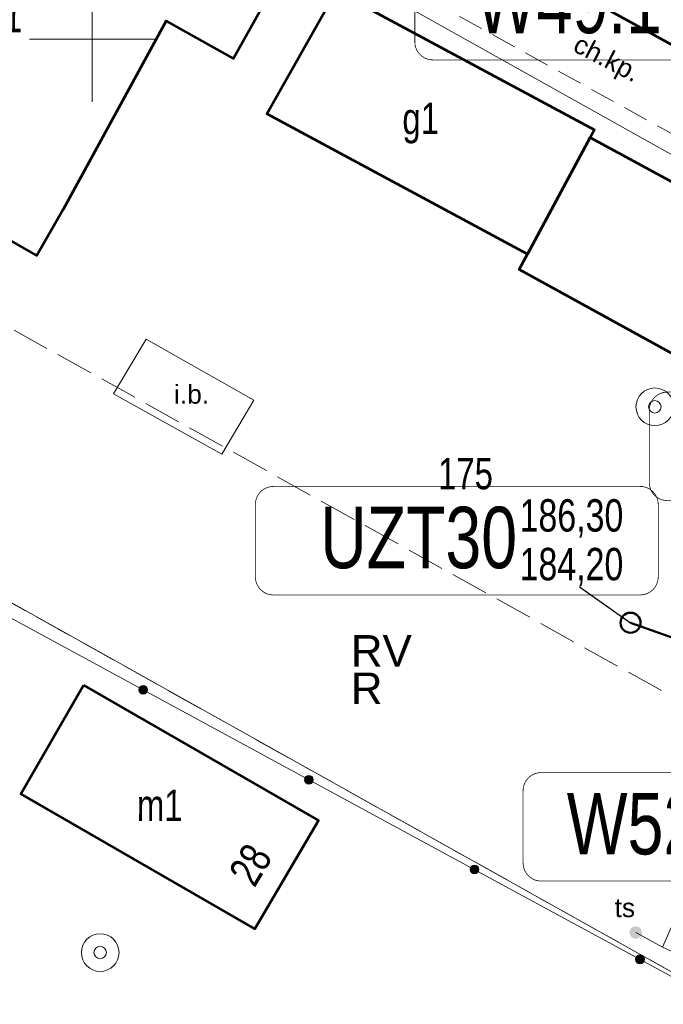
# Model space of a CAD drawing. Header units: metres. Extents: x 7482748 to 7484637, y 5684406 to 5687014.
# Tile 96 of 180: x 7483347 to 7483373, y 5686062 to 5686101. Entities that reach past the tile are written whole.
import ezdxf
from ezdxf.enums import TextEntityAlignment as Align
from ezdxf.lldxf.tags import DXFTag

# ---------------------------------------------------------------- set-up
doc = ezdxf.new("R2010")
doc.units = ezdxf.units.M
doc.header["$MEASUREMENT"] = 0
for name, pattern in [('1', [1.5, 1, -0.5]), ('KTCR01_500', [1.5, 1, -0.5]), ('l217_500', [2, 1.5, -0.5]), ('l218_500', [1, 0.5, -0.5])]:
    doc.linetypes.add(name, pattern=pattern)
for name, color, linetype, lineweight in [('.ks tłoczny', 104, 'Continuous', 50), ('_Dzialki', 7, 'Continuous', 0), ('_Dzialki_opis', 7, 'Continuous', 0), ('_Kontury', 7, 'Continuous', 0), ('_Kontury_opis', 7, 'Continuous', 0), ('_Podzial_sekcyjny_krzyze', 7, '1', 13), ('_Uzytki', 7, 'Continuous', 0), ('_Uzytki_opis', 7, 'Continuous', 0), ('BUIB12_03', 7, 'Continuous', 13), ('EGB_Adres', 7, 'Continuous', 0), ('EGB_Budynek', 7, 'Continuous', 0), ('EGB_Budynek_opis', 7, 'Continuous', 0), ('GES__SUUS09_P', 7, 'Continuous', 13), ('GES__SUUS13_P', 7, 'Continuous', 13), ('KTOK05_01', 7, 'Continuous', 13)]:
    doc.layers.add(name, color=color, linetype=linetype, lineweight=lineweight)
for name, color, linetype, lineweight, transparency in [('BUIB12_01_T', 7, 'Continuous', 13, 0.25), ('GES__SUUS_ET_07T', 7, 'Continuous', 13, 0.25), ('KTCR01_T', 7, 'Continuous', 13, 0.25), ('KTCR02', 7, 'KTCR01_500', 13, 0.5)]:
    doc.layers.add(name, color=color, linetype=linetype, lineweight=lineweight, transparency=transparency)
doc.layers.add('GES__SUPT_pL', color=7, linetype='Continuous', lineweight=13, true_color=0xff9100)
doc.layers.add('IS_Węzeł_sieci_kanalizacyjnej_-_opisy', color=7, linetype='Continuous')
doc.styles.get("Standard").update_dxf_attribs({"font": 'simplex.shx', "width": 0.75})
doc.styles.add('STYL_ARIAL', font='simplex.shx', dxfattribs={"width": 0.75, "oblique": 0.1})
doc.styles.add('Style-Arial', font='arial.ttf')
tags = doc.linetypes.add('SOLID', pattern=[10, 10, 0]).pattern_tags.tags
tags[6:7] = [DXFTag(74, 4), DXFTag(75, 0), DXFTag(340, '0'), DXFTag(46, 0.0), DXFTag(50, 0.0), DXFTag(44, 0.0), DXFTag(45, 0.0)]
tags[4:5] = [DXFTag(74, 4), DXFTag(75, 0), DXFTag(340, '0'), DXFTag(46, 0.0), DXFTag(50, 0.0), DXFTag(44, 0.0), DXFTag(45, 0.0)]

# ---------------------------------------------------------------- blocks, each defined once
blk = doc.blocks.new('SUUS09')
at = {"layer": 'GES__SUUS09_P', "linetype": 'Continuous', "lineweight": 13}
h = blk.add_hatch(color=256, dxfattribs=at)
edge = h.paths.add_edge_path()
edge.add_arc((0, 0), 0.25, 0, 360)
blk = doc.blocks.new('SUUS13')
at = {"layer": 'GES__SUUS13_P', "linetype": 'Continuous', "lineweight": 13}
for radius in [0.75, 0.25]:
    blk.add_circle((0, 0), radius, dxfattribs=at)

msp = doc.modelspace()

# ---------------------------------------------------------------- hatches: boundary and pattern name
at = {"layer": 'KTOK05_01', "linetype": 'Continuous', "lineweight": 13}
h = msp.add_hatch(color=256, dxfattribs=at)
edge = h.paths.add_edge_path()
edge.add_arc((7483352.03331, 5686074.08964), 0.175, 0, 360)
h = msp.add_hatch(color=256, dxfattribs=at)
edge = h.paths.add_edge_path()
edge.add_arc((7483358.62594, 5686070.51372), 0.175, 0, 360)
h = msp.add_hatch(color=256, dxfattribs=at)
edge = h.paths.add_edge_path()
edge.add_arc((7483365.21857, 5686066.9378), 0.175, 0, 360)
h = msp.add_hatch(color=256, dxfattribs=at)
edge = h.paths.add_edge_path()
edge.add_arc((7483371.81107, 5686063.36164), 0.175, 0, 360)

# ---------------------------------------------------------------- linework, layer by layer
at = {"layer": '.ks tłoczny', "linetype": 'Continuous'}
msp.add_lwpolyline([(7483376.60793, 5686074.92623), (7483371.43408, 5686076.76308)], dxfattribs=at)
msp.add_circle((7483371.43408, 5686076.76308), 0.4, dxfattribs=at)
at = {"layer": '_Dzialki', "color": 96, "linetype": 'Continuous', "true_color": 0x008000, "flags": 128}
for points in [[(7483330.96, 5686118.96), (7483386.11, 5686088.11)], [(7483377.02, 5686060.65), (7483326.34, 5686088.99)]]:
    msp.add_lwpolyline(points, dxfattribs=at)
at = {"layer": '_Kontury', "color": 96, "linetype": 'l217_500', "true_color": 0x008000, "flags": 128}
for points in [[(7483329.42, 5686098.15), (7483380.09, 5686069.92)], [(7483377.02, 5686060.65), (7483341.75, 5686080.37)]]:
    msp.add_lwpolyline(points, dxfattribs=at)
at = {"layer": '_Podzial_sekcyjny_krzyze', "linetype": 'Continuous'}
for p, q in [((7483350, 5686097.5), (7483350, 5686102.5)), ((7483347.5, 5686100), (7483352.5, 5686100))]:
    msp.add_line(p, q, dxfattribs=at)
at = {"layer": '_Uzytki', "color": 96, "linetype": 'l218_500', "true_color": 0x008000, "flags": 128}
msp.add_lwpolyline([(7483377.02, 5686060.65), (7483341.75, 5686080.37)], dxfattribs=at)
at = {"layer": 'BUIB12_03', "linetype": 'Continuous', "lineweight": 13, "flags": 128}
msp.add_lwpolyline([(7483356.44, 5686085.63), (7483352.15, 5686088.05), (7483350.85, 5686085.88), (7483355.16, 5686083.48), (7483356.44, 5686085.63)], close=True, dxfattribs=at)
at = {"layer": 'EGB_Budynek', "color": 7, "linetype": 'Continuous', "lineweight": 53, "flags": 128}
for points in [[(7483372.16, 5686113.93), (7483381.86, 5686108.58), (7483380.38, 5686105.83), (7483378.31, 5686102.1), (7483379.17, 5686101.6), (7483378.83, 5686100.95), (7483376.94, 5686097.65), (7483366.45, 5686103.43), (7483366.64, 5686103.91), (7483368.7, 5686107.57), (7483368.28, 5686108.84), (7483369.16, 5686110.53), (7483370.5, 5686110.9), (7483371.78, 5686113.24), (7483371.91, 5686113.46), (7483372.16, 5686113.93)], [(7483355.05, 5686104.48), (7483357.73, 5686102.99), (7483355.63, 5686099.23), (7483352.95, 5686100.73), (7483348.84, 5686093.22), (7483347.8, 5686091.39), (7483337.98, 5686096.99), (7483338.98, 5686098.85), (7483345.05, 5686109.94), (7483347.83, 5686108.42), (7483355.05, 5686104.48)], [(7483359.72, 5686101.92), (7483370, 5686096.39), (7483369.83, 5686096.08), (7483367.33, 5686091.44), (7483356.96, 5686097.03), (7483359.72, 5686101.92)], [(7483369.83, 5686096.08), (7483380.81, 5686090.13), (7483377.93, 5686084.81), (7483367, 5686090.83), (7483367.33, 5686091.44), (7483369.83, 5686096.08)], [(7483349.65, 5686074.28), (7483359.01, 5686068.89), (7483356.47, 5686064.57), (7483347.16, 5686069.95), (7483347.36, 5686070.29), (7483349.65, 5686074.28)]]:
    msp.add_lwpolyline(points, dxfattribs=at)
at = {"layer": 'GES__SUPT_pL', "linetype": 'Continuous', "lineweight": 13}
msp.add_line((7483372.71, 5686063.84), (7483371.64, 5686064.43), dxfattribs=at)
at = {"layer": 'GES__SUPT_pL', "linetype": 'Continuous', "lineweight": 13, "flags": 128}
for points in [[(7483372.71, 5686063.84), (7483376.01, 5686071.31), (7483380.34, 5686080.97), (7483391.92, 5686112.09), (7483395.16, 5686120.52), (7483395.53, 5686123.7), (7483399.49, 5686135.21), (7483403, 5686146.66)], [(7483330.51, 5685982.7), (7483337.95, 5685990.38), (7483351.3, 5686004.14), (7483384.03, 5686039.13), (7483392.61, 5686052.91), (7483391.44, 5686055.18), (7483388.83, 5686056.42), (7483372.71, 5686063.84)]]:
    msp.add_lwpolyline(points, dxfattribs=at)
at = {"layer": 'IS_Węzeł_sieci_kanalizacyjnej_-_opisy', "color": 18, "linetype": 'SOLID', "ltscale": 0.01, "true_color": 0x000000, "const_width": 0.03}
for points in [[(7483363.56551, 5686099.17465), (7483377.58551, 5686099.17465, 0.414214), (7483378.30551, 5686099.89465), (7483378.30551, 5686102.77465, 0.414214), (7483377.58551, 5686103.49465), (7483363.56551, 5686103.49465, 0.414214), (7483362.84551, 5686102.77465), (7483362.84551, 5686099.89465, 0.414214), (7483363.56551, 5686099.17465)], [(7483372.90076, 5686081.62597), (7483384.09076, 5686081.62597, 0.414214), (7483384.81076, 5686082.34597), (7483384.81076, 5686085.22597, 0.414214), (7483384.09076, 5686085.94597), (7483372.90076, 5686085.94597, 0.414214), (7483372.18076, 5686085.22597), (7483372.18076, 5686082.34597, 0.414214), (7483372.90076, 5686081.62597)], [(7483357.21678, 5686077.86967), (7483371.81678, 5686077.86967, 0.414214), (7483372.53678, 5686078.58967), (7483372.53678, 5686081.46967, 0.414214), (7483371.81678, 5686082.18967), (7483357.21678, 5686082.18967, 0.414214), (7483356.49678, 5686081.46967), (7483356.49678, 5686078.58967, 0.414214), (7483357.21678, 5686077.86967)], [(7483367.87743, 5686066.47506), (7483379.06743, 5686066.47506, 0.414214), (7483379.78743, 5686067.19506), (7483379.78743, 5686070.07506, 0.414214), (7483379.06743, 5686070.79506), (7483367.87743, 5686070.79506, 0.414214), (7483367.15743, 5686070.07506), (7483367.15743, 5686067.19506, 0.414214), (7483367.87743, 5686066.47506)]]:
    msp.add_lwpolyline(points, format="xyb", dxfattribs=at)
at = {"layer": 'IS_Węzeł_sieci_kanalizacyjnej_-_opisy', "color": 18, "linetype": 'SOLID', "ltscale": 0.01, "true_color": 0x000000}
msp.add_lwpolyline([(7483369.40594, 5686078.19384), (7483371.43408, 5686076.76277)], dxfattribs=at)
at = {"layer": 'KTCR02', "linetype": 'KTCR01_500', "lineweight": 13, "flags": 128}
msp.add_lwpolyline([(7483388.4, 5686095.42), (7483386.83, 5686096.07), (7483384.24, 5686097.58, -0.25), (7483383.38, 5686101.95, 0.18), (7483382.61, 5686110.28), (7483381.86, 5686108.58), (7483380.38, 5686105.83), (7483381.95, 5686104.95), (7483382.51, 5686104.92, -0.35), (7483378.83, 5686100.95), (7483376.94, 5686097.65), (7483366.45, 5686103.43), (7483366.28, 5686103.2), (7483364.92, 5686103.91), (7483363.7, 5686101.42), (7483376.5, 5686094.34, -0.24), (7483380.81, 5686094.76), (7483384.11, 5686092.7), (7483384.42, 5686091.4), (7483385.2, 5686090.89), (7483386.7, 5686090.2), (7483387.31, 5686090.12), (7483389.34, 5686095.16), (7483388.4, 5686095.42)], format="xyb", close=True, dxfattribs=at)
at = {"layer": 'KTOK05_01', "linetype": 'Continuous', "lineweight": 13, "flags": 128}
msp.add_lwpolyline([(7483379.55, 5686075.7), (7483381.54, 5686074.85), (7483376.57, 5686060.78), (7483367.39, 5686065.76), (7483331.55, 5686085.2)], dxfattribs=at)
at = {"layer": 'KTOK05_01', "linetype": 'Continuous', "lineweight": 13}
for centre in [(7483352.03, 5686074.09), (7483358.63, 5686070.51), (7483365.22, 5686066.94), (7483371.81, 5686063.36)]:
    msp.add_circle(centre, 0.175, dxfattribs=at)

# ---------------------------------------------------------------- block references
at = {"layer": 'GES__SUUS09_P', "linetype": 'Continuous', "lineweight": 13}
msp.add_blockref('SUUS09', (7483371.64, 5686064.43), dxfattribs=at)
at = {"layer": 'GES__SUUS13_P', "linetype": 'Continuous', "lineweight": 13}
for p in [(7483372.4, 5686085.36), (7483350.32, 5686063.63)]:
    msp.add_blockref('SUUS13', p, dxfattribs=at)

# ---------------------------------------------------------------- texts
at = {"layer": '_Dzialki_opis', "color": 96, "true_color": 0x008000, "insert": (7483363.77, 5686082.06), "char_height": 1.25, "attachment_point": 7, "line_spacing_factor": 0.6, "style": 'STYL_ARIAL'}
msp.add_mtext('\\fArial|b0|i0|c238238|p39;175', dxfattribs=at)
at = {"layer": '_Kontury_opis', "color": 96, "linetype": 'Continuous', "lineweight": 13, "true_color": 0x008000, "style": 'Style-Arial'}
msp.add_text('RV', height=1.25, dxfattribs=at).set_placement((7483360.3, 5686075.02))
at = {"layer": '_Uzytki_opis', "color": 96, "linetype": 'Continuous', "lineweight": 13, "true_color": 0x008000, "style": 'Style-Arial'}
msp.add_text('R', height=1.25, dxfattribs=at).set_placement((7483360.3, 5686073.53))
at = {"layer": 'BUIB12_01_T', "linetype": 'Continuous', "lineweight": 13, "style": 'Style-Arial'}
msp.add_text('i.b.', height=0.75, dxfattribs=at).set_placement((7483353.26, 5686085.86), align=Align.MIDDLE_LEFT)
at = {"layer": 'EGB_Adres', "insert": (7483355.39, 5686066.82), "char_height": 1.25, "attachment_point": 1, "rotation": 59.331073, "line_spacing_factor": 0.6, "style": 'STYL_ARIAL'}
msp.add_mtext('\\fArial|b0|i0|c238238|p39;28 ', dxfattribs=at)
at = {"layer": 'EGB_Budynek_opis', "color": 7, "char_height": 1.25, "attachment_point": 7, "line_spacing_factor": 0.6, "style": 'STYL_ARIAL'}
for s, insert in [('\\fArial|b0|i0|c238238|p39;g1', (7483345.76, 5686099.9)), ('\\fArial|b0|i0|c238238|p39;g1', (7483362.35, 5686095.84)), ('\\fArial|b0|i0|c238238|p39;m1', (7483351.78, 5686068.87))]:
    msp.add_mtext(s, dxfattribs=dict(at, insert=insert))
at = {"layer": 'GES__SUUS_ET_07T', "linetype": 'Continuous', "lineweight": 13, "style": 'Style-Arial'}
msp.add_text('ts', height=0.75, dxfattribs=at).set_placement((7483370.8, 5686065.04))
at = {"layer": 'IS_Węzeł_sieci_kanalizacyjnej_-_opisy', "color": 18, "linetype": 'SOLID', "ltscale": 0.01, "true_color": 0x000000}
for s, insert, char_height, attachment_point in [('\\fArial|b0|i0;W49.1', (7483372.68551, 5686100.20305), 2.448, 9), ('\\fArial|b0|i0;W51', (7483378.55764, 5686082.30285), 2.448, 9), ('\\fArial|b0|i0;UZT30', (7483366.91678, 5686078.89807), 2.448, 9), ('\\fArial|b0|i0;186,30', (7483367.01678, 5686080.15327), 1.2888, 7), ('\\fArial|b0|i0;184,20', (7483367.01678, 5686079.74287), 1.2888, 1), ('\\fArial|b0|i0;W52', (7483374.16743, 5686067.50346), 2.448, 9)]:
    msp.add_mtext(s, dxfattribs=dict(at, insert=insert, char_height=char_height, attachment_point=attachment_point))
at = {"layer": 'KTCR01_T', "linetype": 'Continuous', "lineweight": 13, "style": 'Style-Arial'}
msp.add_text('ch.kp.', height=0.75, rotation=332.64, dxfattribs=at).set_placement((7483369.09, 5686099.55))

doc.saveas('drawing.dxf')
